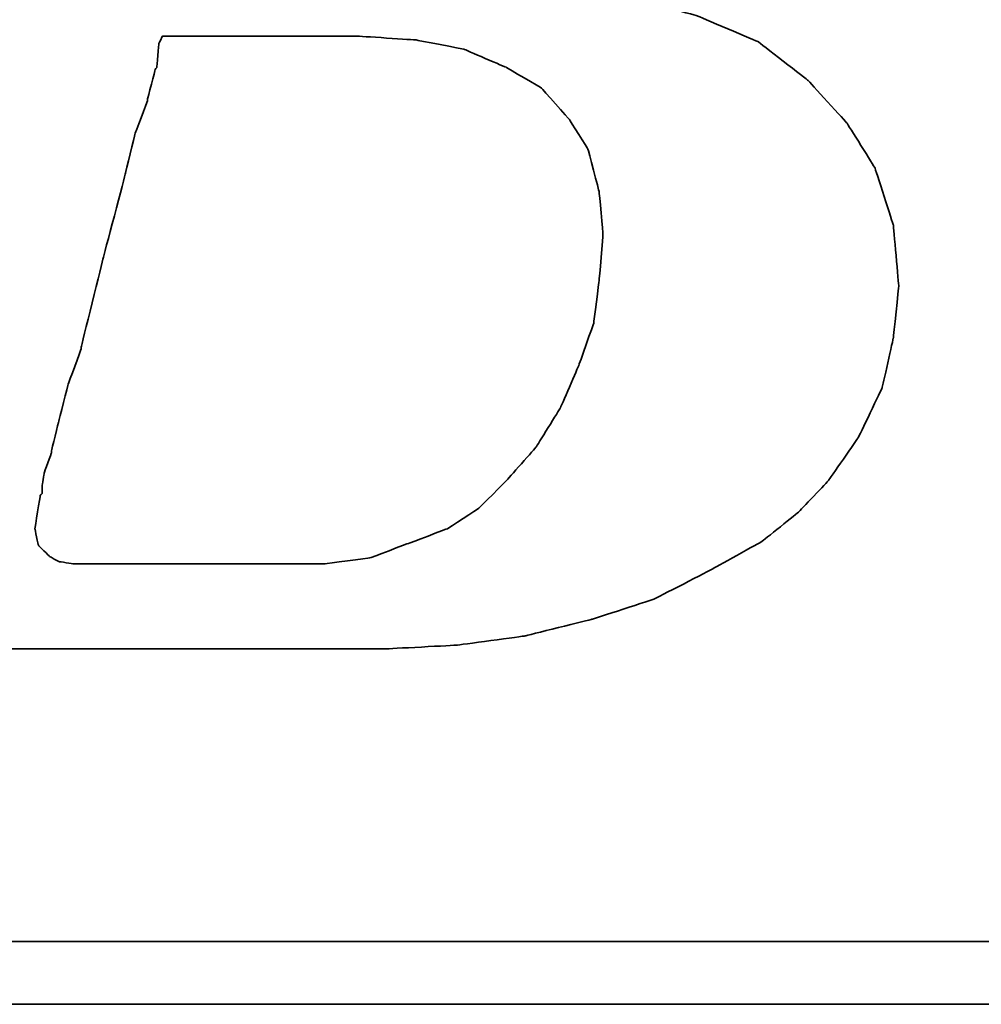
# Model space of a CAD drawing. Header units: millimetres. Extents: x 467 to 831, y 501 to 636.
# Tile 27 of 49: x 730.12 to 733.12, y 542.58 to 545.66. Entities that reach past the tile are written whole.
import ezdxf

# ---------------------------------------------------------------- set-up
doc = ezdxf.new("R2010")
doc.units = ezdxf.units.MM
doc.layers.add('DIM', color=4, linetype='CONTINUOUS')
doc.layers.add('layer 1', color=7, linetype='CONTINUOUS')

# ---------------------------------------------------------------- blocks, each defined once
blk = doc.blocks.new('TBI MOTION logo(完整正式版)')
at = {"layer": 'layer 1', "color": 22, "lineweight": 35}
for points, knots in [([(-64.65375, -6.86375), (-64.65375, -6.86375), (-64.84375, -7.29625), (-64.84375, -7.29625), (-64.84375, -7.29625), (-64.84375, -7.29625), (-64.86875, -7.34375), (-64.86875, -7.34375), (-64.86875, -7.34375), (-64.86875, -7.34375), (-64.86875, -7.36875), (-64.86875, -7.36875), (-64.86875, -7.36875), (-64.86875, -7.36875), (-65.15375, -7.65375), (-65.15375, -7.65375), (-65.15375, -7.65375), (-65.15375, -7.65375), (-65.17875, -7.65375), (-65.17875, -7.65375), (-65.17875, -7.65375), (-65.17875, -7.65375), (-65.20375, -7.67875), (-65.20375, -7.67875), (-65.20375, -7.67875), (-65.20375, -7.67875), (-65.58875, -7.87125), (-65.58875, -7.87125), (-65.58875, -7.87125), (-65.58875, -7.87125), (-65.63375, -7.87125), (-65.63375, -7.87125), (-65.63375, -7.87125), (-65.63375, -7.87125), (-65.65875, -7.89375), (-65.65875, -7.89375), (-65.65875, -7.89375), (-65.65875, -7.89375), (-66.09375, -7.94375), (-66.09375, -7.94375), (-66.09375, -7.94375), (-66.09375, -7.94375), (-66.11375, -7.94375), (-66.11375, -7.94375), (-66.11375, -7.94375), (-66.11375, -7.94375), (-66.16375, -7.94375), (-66.16375, -7.94375), (-66.16375, -7.94375), (-66.16375, -7.94375), (-66.30875, -7.94375), (-66.30875, -7.94375), (-66.30875, -7.94375), (-66.30875, -7.94375), (-66.69375, -7.94375), (-66.69375, -7.94375), (-66.69375, -7.94375), (-66.69375, -7.94375), (-67.07375, -7.94375), (-67.07375, -7.94375), (-67.07375, -7.94375), (-67.07375, -7.94375), (-67.12375, -7.94375), (-67.12375, -7.94375), (-67.12375, -7.94375), (-67.12375, -7.94375), (-67.12375, -7.96625), (-67.12375, -7.96625), (-67.12375, -7.96625), (-67.12375, -7.96625), (-67.14875, -7.99125), (-67.14875, -7.99125), (-67.14875, -7.99125), (-67.14875, -7.99125), (-67.24375, -8.34875), (-67.24375, -8.34875), (-67.24375, -8.34875), (-67.24375, -8.34875), (-67.31375, -8.68625), (-67.31375, -8.68625), (-67.31375, -8.68625), (-67.31375, -8.68625), (-67.26875, -8.68625), (-67.26875, -8.68625), (-67.26875, -8.68625), (-67.26875, -8.68625), (-67.07375, -8.68625), (-67.07375, -8.68625), (-67.07375, -8.68625), (-67.07375, -8.68625), (-66.54875, -8.68625), (-66.54875, -8.68625), (-66.54875, -8.68625), (-66.54875, -8.68625), (-65.82625, -8.68625), (-65.82625, -8.68625), (-65.82625, -8.68625), (-65.82625, -8.68625), (-65.01375, -8.68625), (-65.01375, -8.68625), (-65.01375, -8.68625), (-65.01375, -8.68625), (-64.05375, -8.68625), (-64.05375, -8.68625), (-64.05375, -8.68625), (-64.05375, -8.68625), (-62.08375, -8.68625), (-62.08375, -8.68625), (-62.08375, -8.68625), (-62.08375, -8.68625), (-60.06875, -8.68625), (-60.06875, -8.68625), (-60.06875, -8.68625), (-60.06875, -8.68625), (-59.10875, -8.68625), (-59.10875, -8.68625), (-59.10875, -8.68625), (-59.10875, -8.68625), (-58.29375, -8.68625), (-58.29375, -8.68625), (-58.29375, -8.68625), (-58.29375, -8.68625), (-57.57375, -8.68625), (-57.57375, -8.68625), (-57.57375, -8.68625), (-57.57375, -8.68625), (-57.04875, -8.68625), (-57.04875, -8.68625), (-57.04875, -8.68625), (-57.04875, -8.68625), (-56.85375, -8.68625), (-56.85375, -8.68625), (-56.85375, -8.68625), (-56.85375, -8.68625), (-56.70875, -8.68625), (-56.70875, -8.68625), (-56.70875, -8.68625), (-56.70875, -8.68625), (-56.61375, -8.68625), (-56.61375, -8.68625), (-56.61375, -8.68625), (-56.61375, -8.68625), (-56.56875, -8.68625), (-56.56875, -8.68625), (-56.56875, -8.68625), (-56.56875, -8.68625), (-55.65375, -8.63875), (-55.65375, -8.63875), (-55.65375, -8.63875), (-55.65375, -8.63875), (-54.76875, -8.51875), (-54.76875, -8.51875), (-54.76875, -8.51875), (-54.76875, -8.51875), (-53.90375, -8.30375), (-53.90375, -8.30375), (-53.90375, -8.30375), (-53.90375, -8.30375), (-53.08875, -8.03875), (-53.08875, -8.03875), (-53.08875, -8.03875), (-53.08875, -8.03875), (-52.34375, -7.65375), (-52.34375, -7.65375), (-52.34375, -7.65375), (-52.34375, -7.65375), (-51.69875, -7.29625), (-51.69875, -7.29625), (-51.69875, -7.29625), (-51.69875, -7.29625), (-51.21875, -6.91125), (-51.21875, -6.91125), (-51.21875, -6.91125), (-51.21875, -6.91125), (-50.83375, -6.50375), (-50.83375, -6.50375), (-50.83375, -6.50375), (-50.83375, -6.50375), (-50.44875, -5.94875), (-50.44875, -5.94875), (-50.44875, -5.94875), (-50.44875, -5.94875), (-50.13875, -5.30375), (-50.13875, -5.30375), (-50.13875, -5.30375), (-50.13875, -5.30375), (-49.99375, -4.65375), (-49.99375, -4.65375), (-49.99375, -4.65375), (-49.99375, -4.65375), (-49.92375, -3.98375), (-49.92375, -3.98375), (-49.92375, -3.98375), (-49.92375, -3.98375), (-49.99375, -3.19374), (-49.99375, -3.19374), (-49.99375, -3.19374), (-49.99375, -3.19374), (-50.23374, -2.44874), (-50.23374, -2.44874), (-50.23374, -2.44874), (-50.23374, -2.44874), (-50.59375, -1.87374), (-50.59375, -1.87374), (-50.59375, -1.87374), (-50.59375, -1.87374), (-51.09875, -1.31874), (-51.09875, -1.31874), (-51.09875, -1.31874), (-51.09875, -1.31874), (-51.74375, -0.81875), (-51.74375, -0.81875), (-51.74375, -0.81875), (-51.74375, -0.81875), (-52.53875, -0.48125), (-52.53875, -0.48125), (-52.53875, -0.48125), (-52.53875, -0.48125), (-53.47375, -0.21875), (-53.47375, -0.21875), (-53.47375, -0.21875), (-53.47375, -0.21875), (-54.52875, -0.04874), (-54.52875, -0.04874), (-54.52875, -0.04874), (-54.52875, -0.04874), (-55.65375, 0.12125), (-55.65375, 0.12125), (-55.65375, 0.12125), (-55.65375, 0.12125), (-54.50375, 0.28624), (-54.50375, 0.28624), (-54.50375, 0.28624), (-54.50375, 0.28624), (-53.83375, 0.38124), (-53.83375, 0.38124), (-53.83375, 0.38124), (-53.83375, 0.38124), (-53.18375, 0.50125), (-53.18375, 0.50125), (-53.18375, 0.50125), (-53.18375, 0.50125), (-52.55875, 0.66874), (-52.55875, 0.66874), (-52.55875, 0.66874), (-52.55875, 0.66874), (-52.03375, 0.86124), (-52.03375, 0.86124), (-52.03375, 0.86124), (-52.03375, 0.86124), (-51.50374, 1.03124), (-51.50374, 1.03124), (-51.50374, 1.03124), (-51.50374, 1.03124), (-51.09875, 1.27125), (-51.09875, 1.27125), (-51.09875, 1.27125), (-51.09875, 1.27125), (-50.71375, 1.48624), (-50.71375, 1.48624), (-50.71375, 1.48624), (-50.71375, 1.48624), (-50.37625, 1.77625), (-50.37625, 1.77625), (-50.37625, 1.77625), (-50.37625, 1.77625), (-49.82375, 2.37625), (-49.82375, 2.37625), (-49.82375, 2.37625), (-49.82375, 2.37625), (-49.41875, 2.99625), (-49.41875, 2.99625), (-49.41875, 2.99625), (-49.41875, 2.99625), (-49.22375, 3.76625), (-49.22375, 3.76625), (-49.22375, 3.76625), (-49.22375, 3.76625), (-49.15375, 4.50874), (-49.15375, 4.50874), (-49.15375, 4.50874), (-49.15375, 4.50874), (-49.20375, 5.25125), (-49.20375, 5.25125), (-49.20375, 5.25125), (-49.20375, 5.25125), (-49.41875, 5.92625), (-49.41875, 5.92625), (-49.41875, 5.92625), (-49.41875, 5.92625), (-49.77875, 6.47625), (-49.77875, 6.47625), (-49.77875, 6.47625), (-49.77875, 6.47625), (-50.33125, 7.02624), (-50.33125, 7.02624), (-50.33125, 7.02624), (-50.33125, 7.02624), (-51.00125, 7.43625), (-51.00125, 7.43625), (-51.00125, 7.43625), (-51.00125, 7.43625), (-51.79375, 7.72625), (-51.79375, 7.72625), (-51.79375, 7.72625), (-51.79375, 7.72625), (-52.72875, 7.89124), (-52.72875, 7.89124), (-52.72875, 7.89124), (-52.72875, 7.89124), (-53.83375, 7.98625), (-53.83375, 7.98625), (-53.83375, 7.98625), (-53.83375, 7.98625), (-53.92875, 7.98625), (-53.92875, 7.98625), (-53.92875, 7.98625), (-53.92875, 7.98625), (-54.26375, 7.98625), (-54.26375, 7.98625), (-54.26375, 7.98625), (-54.26375, 7.98625), (-54.74375, 7.98625), (-54.74375, 7.98625), (-54.74375, 7.98625), (-54.74375, 7.98625), (-55.36875, 7.98625), (-55.36875, 7.98625), (-55.36875, 7.98625), (-55.36875, 7.98625), (-56.13375, 7.98625), (-56.13375, 7.98625), (-56.13375, 7.98625), (-56.13375, 7.98625), (-56.94875, 7.98625), (-56.94875, 7.98625), (-56.94875, 7.98625), (-56.94875, 7.98625), (-58.77625, 7.98625), (-58.77625, 7.98625), (-58.77625, 7.98625), (-58.77625, 7.98625), (-60.59875, 7.98625), (-60.59875, 7.98625), (-60.59875, 7.98625), (-60.59875, 7.98625), (-61.41375, 7.98625), (-61.41375, 7.98625), (-61.41375, 7.98625), (-61.41375, 7.98625), (-62.17875, 7.98625), (-62.17875, 7.98625), (-62.17875, 7.98625), (-62.17875, 7.98625), (-62.80375, 7.98625), (-62.80375, 7.98625), (-62.80375, 7.98625), (-62.80375, 7.98625), (-63.30625, 7.98625), (-63.30625, 7.98625), (-63.30625, 7.98625), (-63.30625, 7.98625), (-63.57375, 7.98625), (-63.57375, 7.98625), (-63.57375, 7.98625), (-63.57375, 7.98625), (-63.57375, 7.96375), (-63.57375, 7.96375), (-63.57375, 7.96375), (-63.57375, 7.96375), (-63.59875, 7.94125), (-63.59875, 7.94125), (-63.59875, 7.94125), (-63.59875, 7.94125), (-63.69375, 7.55625), (-63.69375, 7.55625), (-63.69375, 7.55625), (-63.69375, 7.55625), (-63.76375, 7.24624), (-63.76375, 7.24624), (-63.76375, 7.24624), (-63.76375, 7.24624), (-63.23875, 7.24624), (-63.23875, 7.24624), (-63.23875, 7.24624), (-63.23875, 7.24624), (-62.75875, 7.24624), (-62.75875, 7.24624), (-62.75875, 7.24624), (-62.75875, 7.24624), (-62.61125, 7.24624), (-62.61125, 7.24624), (-62.61125, 7.24624), (-62.61125, 7.24624), (-62.56625, 7.24624), (-62.56625, 7.24624), (-62.56625, 7.24624), (-62.56625, 7.24624), (-62.22875, 7.24624), (-62.22875, 7.24624), (-62.22875, 7.24624), (-62.22875, 7.24624), (-62.20375, 7.24624), (-62.20375, 7.24624), (-62.20375, 7.24624), (-62.20375, 7.24624), (-62.17875, 7.21875), (-62.17875, 7.21875), (-62.17875, 7.21875), (-62.17875, 7.21875), (-61.96375, 7.17125), (-61.96375, 7.17125), (-61.96375, 7.17125), (-61.96375, 7.17125), (-61.72375, 7.12624), (-61.72375, 7.12624), (-61.72375, 7.12624), (-61.72375, 7.12624), (-61.70375, 7.12624), (-61.70375, 7.12624), (-61.70375, 7.12624), (-61.70375, 7.12624), (-61.55875, 7.07624), (-61.55875, 7.07624), (-61.55875, 7.07624), (-61.55875, 7.07624), (-61.50875, 7.07624), (-61.50875, 7.07624), (-61.50875, 7.07624), (-61.50875, 7.07624), (-61.48375, 7.02624), (-61.48375, 7.02624), (-61.48375, 7.02624), (-61.48375, 7.02624), (-61.31875, 6.83375), (-61.31875, 6.83375), (-61.31875, 6.83375), (-61.31875, 6.83375), (-61.29375, 6.81125), (-61.29375, 6.81125), (-61.29375, 6.81125), (-61.29375, 6.81125), (-61.29375, 6.78625), (-61.29375, 6.78625), (-61.29375, 6.78625), (-61.29375, 6.78625), (-61.19875, 6.50124), (-61.19875, 6.50124), (-61.19875, 6.50124), (-61.19875, 6.50124), (-61.17375, 6.45124), (-61.17375, 6.45124), (-61.17375, 6.45124), (-61.17375, 6.45124), (-61.19875, 6.40625), (-61.19875, 6.40625), (-61.19875, 6.40625), (-61.19875, 6.40625), (-61.26875, 5.99624), (-61.26875, 5.99624), (-61.26875, 5.99624), (-61.26875, 5.99624), (-61.26875, 5.85125), (-61.26875, 5.85125), (-61.26875, 5.85125), (-61.26875, 5.85125), (-61.26875, 5.82625), (-61.26875, 5.82625), (-61.26875, 5.82625), (-61.26875, 5.82625), (-61.29375, 5.80625), (-61.29375, 5.80625), (-61.29375, 5.80625), (-61.29375, 5.80625), (-61.34125, 5.66125), (-61.34125, 5.66125), (-61.34125, 5.66125), (-61.34125, 5.66125), (-61.41375, 5.44625), (-61.41375, 5.44625), (-61.41375, 5.44625), (-61.41375, 5.44625), (-61.48375, 5.15625), (-61.48375, 5.15625), (-61.48375, 5.15625), (-61.48375, 5.15625), (-61.58375, 4.82124), (-61.58375, 4.82124), (-61.58375, 4.82124), (-61.58375, 4.82124), (-61.79875, 4.00375), (-61.79875, 4.00375), (-61.79875, 4.00375), (-61.79875, 4.00375), (-62.05875, 2.99625), (-62.05875, 2.99625), (-62.05875, 2.99625), (-62.05875, 2.99625), (-62.34875, 1.91625), (-62.34875, 1.91625), (-62.34875, 1.91625), (-62.34875, 1.91625), (-62.97375, -0.41124), (-62.97375, -0.41124), (-62.97375, -0.41124), (-62.97375, -0.41124), (-63.59875, -2.75875), (-63.59875, -2.75875), (-63.59875, -2.75875), (-63.59875, -2.75875), (-63.88375, -3.86374), (-63.88375, -3.86374), (-63.88375, -3.86374), (-63.88375, -3.86374), (-64.14875, -4.82374), (-64.14875, -4.82374), (-64.14875, -4.82374), (-64.14875, -4.82374), (-64.36375, -5.64125), (-64.36375, -5.64125), (-64.36375, -5.64125), (-64.36375, -5.64125), (-64.43625, -5.97625), (-64.43625, -5.97625), (-64.43625, -5.97625), (-64.43625, -5.97625), (-64.50875, -6.28625), (-64.50875, -6.28625), (-64.50875, -6.28625), (-64.50875, -6.28625), (-64.50875, -6.30875), (-64.50875, -6.30875), (-64.50875, -6.30875), (-64.50875, -6.30875), (-64.57875, -6.50375), (-64.57875, -6.50375), (-64.57875, -6.50375), (-64.57875, -6.50375), (-64.62875, -6.69625), (-64.62875, -6.69625), (-64.62875, -6.69625), (-64.62875, -6.69625), (-64.62875, -6.76875), (-64.62875, -6.76875), (-64.62875, -6.76875), (-64.62875, -6.76875), (-64.62875, -6.81375), (-64.62875, -6.81375), (-64.62875, -6.81375), (-64.62875, -6.81375), (-64.62875, -6.83875), (-64.62875, -6.83875), (-64.62875, -6.83875), (-64.62875, -6.83875), (-64.65375, -6.86375), (-64.65375, -6.86375)], [0, 0, 0, 0, 0.00719424, 0.00719424, 0.00719424, 0.00719425, 0.01438849, 0.01438849, 0.01438849, 0.0143885, 0.02158273, 0.02158273, 0.02158273, 0.02158274, 0.02877698, 0.02877698, 0.02877698, 0.02877699, 0.03597122, 0.03597122, 0.03597122, 0.03597123, 0.04316547, 0.04316547, 0.04316547, 0.04316548, 0.05035971, 0.05035971, 0.05035971, 0.05035972, 0.05755396, 0.05755396, 0.05755396, 0.05755397, 0.0647482, 0.0647482, 0.0647482, 0.06474821, 0.07194245, 0.07194245, 0.07194245, 0.07194246, 0.07913669, 0.07913669, 0.07913669, 0.0791367, 0.08633094, 0.08633094, 0.08633094, 0.08633095, 0.09352518, 0.09352518, 0.09352518, 0.09352519, 0.10071942, 0.10071942, 0.10071942, 0.10071943, 0.10791367, 0.10791367, 0.10791367, 0.10791368, 0.11510791, 0.11510791, 0.11510791, 0.11510792, 0.12230216, 0.12230216, 0.12230216, 0.12230217, 0.1294964, 0.1294964, 0.1294964, 0.12949641, 0.13669065, 0.13669065, 0.13669065, 0.13669066, 0.14388489, 0.14388489, 0.14388489, 0.1438849, 0.15107914, 0.15107914, 0.15107914, 0.15107915, 0.15827338, 0.15827338, 0.15827338, 0.15827339, 0.16546763, 0.16546763, 0.16546763, 0.16546764, 0.17266187, 0.17266187, 0.17266187, 0.17266188, 0.17985612, 0.17985612, 0.17985612, 0.17985613, 0.18705036, 0.18705036, 0.18705036, 0.18705037, 0.1942446, 0.1942446, 0.1942446, 0.19424461, 0.20143885, 0.20143885, 0.20143885, 0.20143886, 0.20863309, 0.20863309, 0.20863309, 0.2086331, 0.21582734, 0.21582734, 0.21582734, 0.21582735, 0.22302158, 0.22302158, 0.22302158, 0.22302159, 0.23021583, 0.23021583, 0.23021583, 0.23021584, 0.23741007, 0.23741007, 0.23741007, 0.23741008, 0.24460432, 0.24460432, 0.24460432, 0.24460433, 0.25179856, 0.25179856, 0.25179856, 0.25179857, 0.25899281, 0.25899281, 0.25899281, 0.25899282, 0.26618705, 0.26618705, 0.26618705, 0.26618706, 0.27338129, 0.27338129, 0.27338129, 0.2733813, 0.28057554, 0.28057554, 0.28057554, 0.28057555, 0.28776978, 0.28776978, 0.28776978, 0.28776979, 0.29496403, 0.29496403, 0.29496403, 0.29496404, 0.30215827, 0.30215827, 0.30215827, 0.30215828, 0.30935252, 0.30935252, 0.30935252, 0.30935253, 0.31654676, 0.31654676, 0.31654676, 0.31654677, 0.32374101, 0.32374101, 0.32374101, 0.32374102, 0.33093525, 0.33093525, 0.33093525, 0.33093526, 0.3381295, 0.3381295, 0.3381295, 0.33812951, 0.34532374, 0.34532374, 0.34532374, 0.34532375, 0.35251799, 0.35251799, 0.35251799, 0.352518, 0.35971223, 0.35971223, 0.35971223, 0.35971224, 0.36690647, 0.36690647, 0.36690647, 0.36690648, 0.37410072, 0.37410072, 0.37410072, 0.37410073, 0.38129496, 0.38129496, 0.38129496, 0.38129497, 0.38848921, 0.38848921, 0.38848921, 0.38848922, 0.39568345, 0.39568345, 0.39568345, 0.39568346, 0.4028777, 0.4028777, 0.4028777, 0.40287771, 0.41007194, 0.41007194, 0.41007194, 0.41007195, 0.41726619, 0.41726619, 0.41726619, 0.4172662, 0.42446043, 0.42446043, 0.42446043, 0.42446044, 0.43165468, 0.43165468, 0.43165468, 0.43165469, 0.43884892, 0.43884892, 0.43884892, 0.43884893, 0.44604317, 0.44604317, 0.44604317, 0.44604318, 0.45323741, 0.45323741, 0.45323741, 0.45323742, 0.46043165, 0.46043165, 0.46043165, 0.46043166, 0.4676259, 0.4676259, 0.4676259, 0.46762591, 0.47482014, 0.47482014, 0.47482014, 0.47482015, 0.48201439, 0.48201439, 0.48201439, 0.4820144, 0.48920863, 0.48920863, 0.48920863, 0.48920864, 0.49640288, 0.49640288, 0.49640288, 0.49640289, 0.50359712, 0.50359712, 0.50359712, 0.50359713, 0.51079137, 0.51079137, 0.51079137, 0.51079138, 0.51798561, 0.51798561, 0.51798561, 0.51798562, 0.52517986, 0.52517986, 0.52517986, 0.52517987, 0.5323741, 0.5323741, 0.5323741, 0.53237411, 0.53956835, 0.53956835, 0.53956835, 0.53956836, 0.54676259, 0.54676259, 0.54676259, 0.5467626, 0.55395683, 0.55395683, 0.55395683, 0.55395684, 0.56115108, 0.56115108, 0.56115108, 0.56115109, 0.56834532, 0.56834532, 0.56834532, 0.56834533, 0.57553957, 0.57553957, 0.57553957, 0.57553958, 0.58273381, 0.58273381, 0.58273381, 0.58273382, 0.58992806, 0.58992806, 0.58992806, 0.58992807, 0.5971223, 0.5971223, 0.5971223, 0.59712231, 0.60431655, 0.60431655, 0.60431655, 0.60431656, 0.61151079, 0.61151079, 0.61151079, 0.6115108, 0.61870504, 0.61870504, 0.61870504, 0.61870505, 0.62589928, 0.62589928, 0.62589928, 0.62589929, 0.63309353, 0.63309353, 0.63309353, 0.63309354, 0.64028777, 0.64028777, 0.64028777, 0.64028778, 0.64748201, 0.64748201, 0.64748201, 0.64748202, 0.65467626, 0.65467626, 0.65467626, 0.65467627, 0.6618705, 0.6618705, 0.6618705, 0.66187051, 0.66906475, 0.66906475, 0.66906475, 0.66906476, 0.67625899, 0.67625899, 0.67625899, 0.676259, 0.68345324, 0.68345324, 0.68345324, 0.68345325, 0.69064748, 0.69064748, 0.69064748, 0.69064749, 0.69784173, 0.69784173, 0.69784173, 0.69784174, 0.70503597, 0.70503597, 0.70503597, 0.70503598, 0.71223022, 0.71223022, 0.71223022, 0.71223023, 0.71942446, 0.71942446, 0.71942446, 0.71942447, 0.72661871, 0.72661871, 0.72661871, 0.72661872, 0.73381295, 0.73381295, 0.73381295, 0.73381296, 0.74100719, 0.74100719, 0.74100719, 0.7410072, 0.74820144, 0.74820144, 0.74820144, 0.74820145, 0.75539568, 0.75539568, 0.75539568, 0.75539569, 0.76258993, 0.76258993, 0.76258993, 0.76258994, 0.76978417, 0.76978417, 0.76978417, 0.76978418, 0.77697842, 0.77697842, 0.77697842, 0.77697843, 0.78417266, 0.78417266, 0.78417266, 0.78417267, 0.79136691, 0.79136691, 0.79136691, 0.79136692, 0.79856115, 0.79856115, 0.79856115, 0.79856116, 0.8057554, 0.8057554, 0.8057554, 0.80575541, 0.81294964, 0.81294964, 0.81294964, 0.81294965, 0.82014388, 0.82014388, 0.82014388, 0.82014389, 0.82733813, 0.82733813, 0.82733813, 0.82733814, 0.83453237, 0.83453237, 0.83453237, 0.83453238, 0.84172662, 0.84172662, 0.84172662, 0.84172663, 0.84892086, 0.84892086, 0.84892086, 0.84892087, 0.85611511, 0.85611511, 0.85611511, 0.85611512, 0.86330935, 0.86330935, 0.86330935, 0.86330936, 0.8705036, 0.8705036, 0.8705036, 0.87050361, 0.87769784, 0.87769784, 0.87769784, 0.87769785, 0.88489209, 0.88489209, 0.88489209, 0.8848921, 0.89208633, 0.89208633, 0.89208633, 0.89208634, 0.89928058, 0.89928058, 0.89928058, 0.89928059, 0.90647482, 0.90647482, 0.90647482, 0.90647483, 0.91366906, 0.91366906, 0.91366906, 0.91366907, 0.92086331, 0.92086331, 0.92086331, 0.92086332, 0.92805755, 0.92805755, 0.92805755, 0.92805756, 0.9352518, 0.9352518, 0.9352518, 0.93525181, 0.94244604, 0.94244604, 0.94244604, 0.94244605, 0.94964029, 0.94964029, 0.94964029, 0.9496403, 0.95683453, 0.95683453, 0.95683453, 0.95683454, 0.96402878, 0.96402878, 0.96402878, 0.96402879, 0.97122302, 0.97122302, 0.97122302, 0.97122303, 0.97841727, 0.97841727, 0.97841727, 0.97841728, 0.98561151, 0.98561151, 0.98561151, 0.98561152, 0.99280576, 0.99280576, 0.99280576, 0.99280577, 1, 1, 1, 1]), ([(-61.03125, -6.57375), (-61.03125, -6.57375), (-61.03125, -6.67125), (-61.03125, -6.67125), (-61.03125, -6.67125), (-61.03125, -6.67125), (-61.05375, -6.69625), (-61.05375, -6.69625), (-61.05375, -6.69625), (-61.05375, -6.69625), (-61.12375, -7.12875), (-61.12375, -7.12875), (-61.12375, -7.12875), (-61.12375, -7.12875), (-61.07875, -7.34375), (-61.07875, -7.34375), (-61.07875, -7.34375), (-61.07875, -7.34375), (-60.93375, -7.48875), (-60.93375, -7.48875), (-60.93375, -7.48875), (-60.93375, -7.48875), (-60.81375, -7.55625), (-60.81375, -7.55625), (-60.81375, -7.55625), (-60.81375, -7.55625), (-60.62375, -7.58375), (-60.62375, -7.58375), (-60.62375, -7.58375), (-60.62375, -7.58375), (-60.30875, -7.58375), (-60.30875, -7.58375), (-60.30875, -7.58375), (-60.30875, -7.58375), (-59.97375, -7.58375), (-59.97375, -7.58375), (-59.97375, -7.58375), (-59.97375, -7.58375), (-59.87875, -7.58375), (-59.87875, -7.58375), (-59.87875, -7.58375), (-59.87875, -7.58375), (-59.63625, -7.58375), (-59.63625, -7.58375), (-59.63625, -7.58375), (-59.63625, -7.58375), (-58.96875, -7.58375), (-58.96875, -7.58375), (-58.96875, -7.58375), (-58.96875, -7.58375), (-58.29375, -7.58375), (-58.29375, -7.58375), (-58.29375, -7.58375), (-58.29375, -7.58375), (-58.05375, -7.58375), (-58.05375, -7.58375), (-58.05375, -7.58375), (-58.05375, -7.58375), (-57.98375, -7.58375), (-57.98375, -7.58375), (-57.98375, -7.58375), (-57.98375, -7.58375), (-57.35875, -7.58375), (-57.35875, -7.58375), (-57.35875, -7.58375), (-57.35875, -7.58375), (-56.78375, -7.50875), (-56.78375, -7.50875), (-56.78375, -7.50875), (-56.78375, -7.50875), (-56.27875, -7.31875), (-56.27875, -7.31875), (-56.27875, -7.31875), (-56.27875, -7.31875), (-55.77375, -7.12875), (-55.77375, -7.12875), (-55.77375, -7.12875), (-55.77375, -7.12875), (-55.36875, -6.86375), (-55.36875, -6.86375), (-55.36875, -6.86375), (-55.36875, -6.86375), (-55.00875, -6.50375), (-55.00875, -6.50375), (-55.00875, -6.50375), (-55.00875, -6.50375), (-54.62375, -6.06875), (-54.62375, -6.06875), (-54.62375, -6.06875), (-54.62375, -6.06875), (-54.31375, -5.56875), (-54.31375, -5.56875), (-54.31375, -5.56875), (-54.31375, -5.56875), (-54.07375, -5.01625), (-54.07375, -5.01625), (-54.07375, -5.01625), (-54.07375, -5.01625), (-53.87875, -4.46374), (-53.87875, -4.46374), (-53.87875, -4.46374), (-53.87875, -4.46374), (-53.80875, -3.91375), (-53.80875, -3.91375), (-53.80875, -3.91375), (-53.80875, -3.91375), (-53.75875, -3.31375), (-53.75875, -3.31375), (-53.75875, -3.31375), (-53.75875, -3.31375), (-53.80875, -2.75875), (-53.80875, -2.75875), (-53.80875, -2.75875), (-53.80875, -2.75875), (-53.95375, -2.20875), (-53.95375, -2.20875), (-53.95375, -2.20875), (-53.95375, -2.20875), (-54.19375, -1.82625), (-54.19375, -1.82625), (-54.19375, -1.82625), (-54.19375, -1.82625), (-54.55375, -1.41875), (-54.55375, -1.41875), (-54.55375, -1.41875), (-54.55375, -1.41875), (-55.00875, -1.15125), (-55.00875, -1.15125), (-55.00875, -1.15125), (-55.00875, -1.15125), (-55.56125, -0.91375), (-55.56125, -0.91375), (-55.56125, -0.91375), (-55.56125, -0.91375), (-56.18125, -0.79375), (-56.18125, -0.79375), (-56.18125, -0.79375), (-56.18125, -0.79375), (-56.94875, -0.74374), (-56.94875, -0.74374), (-56.94875, -0.74374), (-56.94875, -0.74374), (-56.99875, -0.74374), (-56.99875, -0.74374), (-56.99875, -0.74374), (-56.99875, -0.74374), (-57.09375, -0.74374), (-57.09375, -0.74374), (-57.09375, -0.74374), (-57.09375, -0.74374), (-57.38375, -0.74374), (-57.38375, -0.74374), (-57.38375, -0.74374), (-57.38375, -0.74374), (-57.76875, -0.74374), (-57.76875, -0.74374), (-57.76875, -0.74374), (-57.76875, -0.74374), (-58.24625, -0.74374), (-58.24625, -0.74374), (-58.24625, -0.74374), (-58.24625, -0.74374), (-58.72875, -0.74374), (-58.72875, -0.74374), (-58.72875, -0.74374), (-58.72875, -0.74374), (-59.20875, -0.74374), (-59.20875, -0.74374), (-59.20875, -0.74374), (-59.20875, -0.74374), (-59.46875, -0.74374), (-59.46875, -0.74374), (-59.46875, -0.74374), (-59.46875, -0.74374), (-59.51625, -0.83875), (-59.51625, -0.83875), (-59.51625, -0.83875), (-59.51625, -0.83875), (-59.54375, -1.15125), (-59.54375, -1.15125), (-59.54375, -1.15125), (-59.54375, -1.15125), (-59.56375, -1.17874), (-59.56375, -1.17874), (-59.56375, -1.17874), (-59.56375, -1.17874), (-59.66375, -1.55875), (-59.66375, -1.55875), (-59.66375, -1.55875), (-59.66375, -1.55875), (-59.66375, -1.58375), (-59.66375, -1.58375), (-59.66375, -1.58375), (-59.66375, -1.58375), (-59.82875, -2.01874), (-59.82875, -2.01874), (-59.82875, -2.01874), (-59.82875, -2.01874), (-59.94875, -2.52125), (-59.94875, -2.52125), (-59.94875, -2.52125), (-59.94875, -2.52125), (-60.23875, -3.62375), (-60.23875, -3.62375), (-60.23875, -3.62375), (-60.23875, -3.62375), (-60.52375, -4.77624), (-60.52375, -4.77624), (-60.52375, -4.77624), (-60.52375, -4.77624), (-60.52375, -4.79874), (-60.52375, -4.79874), (-60.52375, -4.79874), (-60.52375, -4.79874), (-60.69125, -5.25375), (-60.69125, -5.25375), (-60.69125, -5.25375), (-60.69125, -5.25375), (-60.81375, -5.73625), (-60.81375, -5.73625), (-60.81375, -5.73625), (-60.81375, -5.73625), (-60.90875, -6.11875), (-60.90875, -6.11875), (-60.90875, -6.11875), (-60.90875, -6.11875), (-60.90875, -6.14375), (-60.90875, -6.14375), (-60.90875, -6.14375), (-60.90875, -6.14375), (-61.00375, -6.40875), (-61.00375, -6.40875), (-61.00375, -6.40875), (-61.00375, -6.40875), (-61.03125, -6.57375), (-61.03125, -6.57375)], [0, 0, 0, 0, 0.01694915, 0.01694915, 0.01694915, 0.01694916, 0.03389831, 0.03389831, 0.03389831, 0.03389832, 0.05084746, 0.05084746, 0.05084746, 0.05084747, 0.06779661, 0.06779661, 0.06779661, 0.06779662, 0.08474576, 0.08474576, 0.08474576, 0.08474577, 0.10169492, 0.10169492, 0.10169492, 0.10169493, 0.11864407, 0.11864407, 0.11864407, 0.11864408, 0.13559322, 0.13559322, 0.13559322, 0.13559323, 0.15254237, 0.15254237, 0.15254237, 0.15254238, 0.16949153, 0.16949153, 0.16949153, 0.16949154, 0.18644068, 0.18644068, 0.18644068, 0.18644069, 0.20338983, 0.20338983, 0.20338983, 0.20338984, 0.22033898, 0.22033898, 0.22033898, 0.22033899, 0.23728814, 0.23728814, 0.23728814, 0.23728815, 0.25423729, 0.25423729, 0.25423729, 0.2542373, 0.27118644, 0.27118644, 0.27118644, 0.27118645, 0.28813559, 0.28813559, 0.28813559, 0.2881356, 0.30508475, 0.30508475, 0.30508475, 0.30508476, 0.3220339, 0.3220339, 0.3220339, 0.32203391, 0.33898305, 0.33898305, 0.33898305, 0.33898306, 0.3559322, 0.3559322, 0.3559322, 0.35593221, 0.37288136, 0.37288136, 0.37288136, 0.37288137, 0.38983051, 0.38983051, 0.38983051, 0.38983052, 0.40677966, 0.40677966, 0.40677966, 0.40677967, 0.42372881, 0.42372881, 0.42372881, 0.42372882, 0.44067797, 0.44067797, 0.44067797, 0.44067798, 0.45762712, 0.45762712, 0.45762712, 0.45762713, 0.47457627, 0.47457627, 0.47457627, 0.47457628, 0.49152542, 0.49152542, 0.49152542, 0.49152543, 0.50847458, 0.50847458, 0.50847458, 0.50847459, 0.52542373, 0.52542373, 0.52542373, 0.52542374, 0.54237288, 0.54237288, 0.54237288, 0.54237289, 0.55932203, 0.55932203, 0.55932203, 0.55932204, 0.57627119, 0.57627119, 0.57627119, 0.5762712, 0.59322034, 0.59322034, 0.59322034, 0.59322035, 0.61016949, 0.61016949, 0.61016949, 0.6101695, 0.62711864, 0.62711864, 0.62711864, 0.62711865, 0.6440678, 0.6440678, 0.6440678, 0.64406781, 0.66101695, 0.66101695, 0.66101695, 0.66101696, 0.6779661, 0.6779661, 0.6779661, 0.67796611, 0.69491525, 0.69491525, 0.69491525, 0.69491526, 0.71186441, 0.71186441, 0.71186441, 0.71186442, 0.72881356, 0.72881356, 0.72881356, 0.72881357, 0.74576271, 0.74576271, 0.74576271, 0.74576272, 0.76271186, 0.76271186, 0.76271186, 0.76271187, 0.77966102, 0.77966102, 0.77966102, 0.77966103, 0.79661017, 0.79661017, 0.79661017, 0.79661018, 0.81355932, 0.81355932, 0.81355932, 0.81355933, 0.83050847, 0.83050847, 0.83050847, 0.83050848, 0.84745763, 0.84745763, 0.84745763, 0.84745764, 0.86440678, 0.86440678, 0.86440678, 0.86440679, 0.88135593, 0.88135593, 0.88135593, 0.88135594, 0.89830508, 0.89830508, 0.89830508, 0.89830509, 0.91525424, 0.91525424, 0.91525424, 0.91525425, 0.93220339, 0.93220339, 0.93220339, 0.9322034, 0.94915254, 0.94915254, 0.94915254, 0.94915255, 0.96610169, 0.96610169, 0.96610169, 0.9661017, 0.98305085, 0.98305085, 0.98305085, 0.98305086, 1, 1, 1, 1]), ([(75.90875, -9.47875), (75.90875, -9.47875), (75.90875, -12.28625), (75.90875, -12.28625), (75.90875, -12.28625), (75.90875, -12.28625), (75.90875, -12.47875), (75.90875, -12.47875), (75.90875, -12.47875), (75.90875, -12.47875), (75.71625, -12.47875), (75.71625, -12.47875), (75.71625, -12.47875), (75.71625, -12.47875), (-88.32875, -12.47875), (-88.32875, -12.47875), (-88.32875, -12.47875), (-88.32875, -12.47875), (-88.32875, -13.29375), (-88.32875, -13.29375), (-88.32875, -13.29375), (-88.32875, -13.29375), (82.89125, -13.29375), (82.89125, -13.29375), (82.89125, -13.29375), (82.89125, -13.29375), (75.90875, -9.47875), (75.90875, -9.47875)], [0, 0, 0, 0, 0.14285714, 0.14285714, 0.14285714, 0.14285715, 0.28571429, 0.28571429, 0.28571429, 0.2857143, 0.42857143, 0.42857143, 0.42857143, 0.42857144, 0.57142857, 0.57142857, 0.57142857, 0.57142858, 0.71428571, 0.71428571, 0.71428571, 0.71428572, 0.85714286, 0.85714286, 0.85714286, 0.85714287, 1, 1, 1, 1])]:
    blk.add_open_spline(points, degree=3, knots=knots, dxfattribs=at)

msp = doc.modelspace()

# ---------------------------------------------------------------- block references
at = {"layer": 'DIM', "color": 7, "xscale": 0.2409743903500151, "yscale": 0.2409743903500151, "zscale": 0.2409743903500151}
msp.add_blockref('TBI MOTION logo(完整正式版)', (744.8935, 545.7848), dxfattribs=at)

doc.saveas('drawing.dxf')
